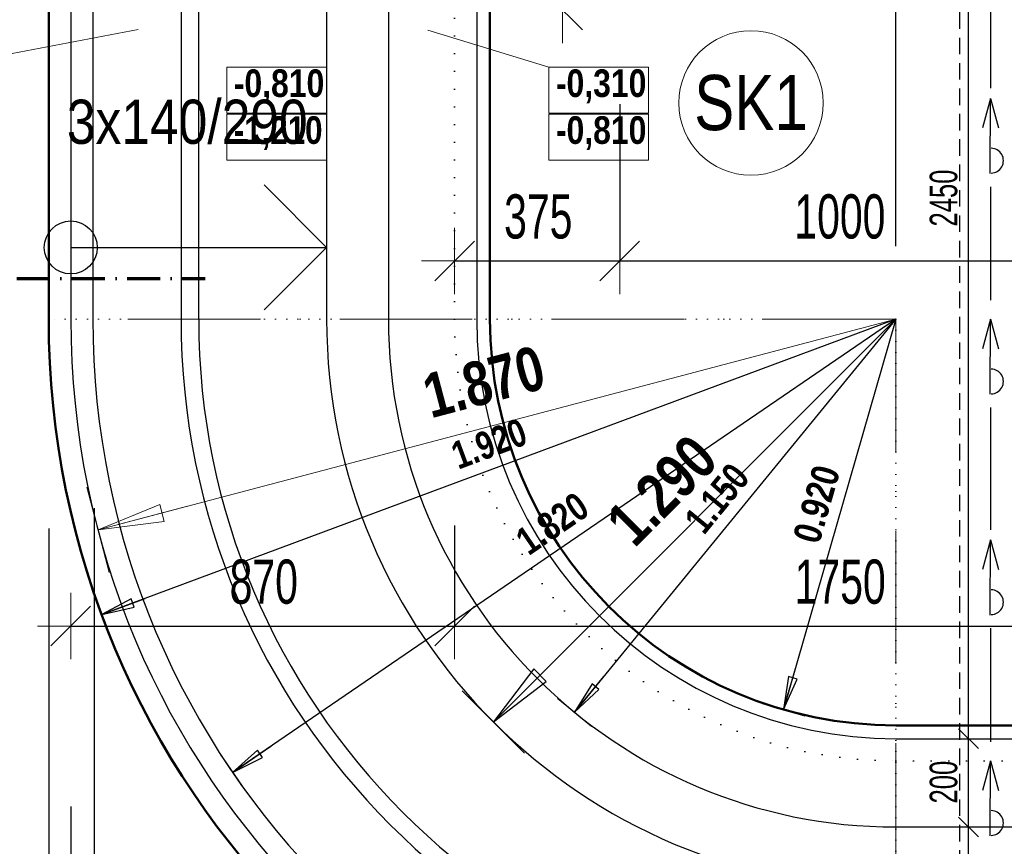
# Model space of a CAD drawing. Header units: millimetres. Extents: x -6145 to 8557, y -96590 to -75675.
# Tile 11 of 29: x 1037 to 3268, y -83623 to -81751. Entities that reach past the tile are written whole.
import ezdxf

# ---------------------------------------------------------------- set-up
doc = ezdxf.new("R2010")
doc.units = ezdxf.units.MM
doc.header["$PDMODE"] = 65
for name, pattern in [('Cerchovana_1', [125, 75, -25, 0, -25]), ('JIS_02_1.2', [57.5, 37.5, -20]), ('JIS_08_37', [25, 0, -25]), ('JIS_08_37_1', [480, 300, -90, 0, -90]), ('Teckovana 0.5x_2', [40, 0, -40])]:
    doc.linetypes.add(name, pattern=pattern)
doc.layers.add('XR$1$VSTUPNÍ SCHODIŠTĚ - ZÁKLADY_1', color=7, linetype='Continuous', lineweight=25)
doc.layers.add('XR$2$VSTUPNÍ SCHODY - PUDORYS_1', color=7, linetype='Continuous', lineweight=25)
doc.styles.add('ARIAL', font='ARIAL.TTF')
doc.styles.add('ARIALNARROW', font='ARIALN.TTF')
doc.dimstyles.new('DIMSTYLE_3', dxfattribs={"dimtxt": 62.5, "dimasz": 75, "dimexe": 0, "dimexo": 0, "dimgap": 31.25, "dimtad": 2, "dimdec": 0, "dimrnd": 5, "dimzin": 12, "dimdsep": 46, "dimtxsty": 'ARIALNARROW', "dimblk1": 'ALL_ML_STRICH', "dimblk2": 'ALL_ML_STRICH', "dimsah": 1, "dimcen": 0, "dimclrd": 6, "dimclre": 6, "dimclrt": 6, "dimadec": 0, "dimazin": 0, "dimtfac": 1, "dimtdec": 0, "dimtix": 1, "dimtmove": 2, "dimatfit": 3, "dimfxl": 0, "dimtzin": 0, "dimlwd": 0, "dimlwe": 13, "dimarcsym": 0})
doc.dimstyles.new('DIMSTYLE_7', dxfattribs={"dimtxt": 100, "dimasz": 150, "dimexe": 0, "dimexo": 0, "dimgap": 50, "dimtad": 2, "dimdec": 0, "dimrnd": 5, "dimzin": 12, "dimdsep": 46, "dimtxsty": 'ARIALNARROW', "dimblk1": 'ALL_ML_STRICH', "dimblk2": 'ALL_ML_STRICH', "dimsah": 1, "dimcen": 0, "dimclrd": 6, "dimclre": 6, "dimclrt": 6, "dimadec": 0, "dimazin": 0, "dimtfac": 1, "dimtdec": 0, "dimtix": 1, "dimtmove": 2, "dimatfit": 3, "dimfxl": 0, "dimtzin": 0, "dimlwd": 0, "dimlwe": 18, "dimarcsym": 0})
doc.dimstyles.new('DIMSTYLE_8', dxfattribs={"dimtxt": 100, "dimasz": 150, "dimexe": 0, "dimexo": 0, "dimgap": 50, "dimtad": 2, "dimdec": 0, "dimrnd": 5, "dimzin": 12, "dimdsep": 46, "dimtxsty": 'ARIALNARROW', "dimblk1": 'ALL_ML_STRICH', "dimblk2": 'ALL_ML_STRICH', "dimsah": 1, "dimcen": 0, "dimclrd": 6, "dimclre": 6, "dimclrt": 6, "dimadec": 0, "dimazin": 0, "dimtfac": 1, "dimtdec": 0, "dimtix": 1, "dimtmove": 2, "dimatfit": 3, "dimfxl": 0, "dimtzin": 0, "dimlwd": 0, "dimlwe": 18, "dimarcsym": 0})

# ---------------------------------------------------------------- blocks, each defined once
blk = doc.blocks.new('ALL_ML_STRICH')
at = {"color": 0, "linetype": 'ByBlock', "lineweight": -2}
for p, q in [((0, -0.5), (0, 0.5)), ((-0.3, -0.3), (0.3, 0.3)), ((-1, 0), (0.5, 0))]:
    blk.add_line(p, q, dxfattribs=at)
blk = doc.blocks.new('*D45')
at = {"layer": 'DEFPOINTS', "color": 6, "linetype": 'Continuous', "lineweight": 13}
for p in [(1102.2, -82429.4), (471.6, -84349.4), (3022.2, -84349.4)]:
    blk.add_point(p, dxfattribs=at)
at = {"layer": 'XR$1$VSTUPNÍ SCHODIŠTĚ - ZÁKLADY_1', "color": 6, "linetype": 'Continuous', "lineweight": -2}
for p, q in [((944, -82429.4), (471.6, -82429.4)), ((471.6, -84349.4), (471.6, -82429.4)), ((2472.7, -84349.4), (471.6, -84349.4))]:
    blk.add_line(p, q, dxfattribs=at)
at = {"layer": 'XR$1$VSTUPNÍ SCHODIŠTĚ - ZÁKLADY_1', "color": 6, "linetype": 'Continuous', "lineweight": 13, "xscale": 75, "yscale": 75, "zscale": 75}
for p, rotation in [((471.6, -82429.4), 90), ((471.6, -84349.4), 270)]:
    blk.add_blockref('ALL_ML_STRICH', p, dxfattribs=dict(at, rotation=rotation))
at = {"layer": 'XR$1$VSTUPNÍ SCHODIŠTĚ - ZÁKLADY_1', "color": 6, "linetype": 'Continuous', "lineweight": 13, "insert": (415.3, -83390), "char_height": 62.5, "width": 202.857, "attachment_point": 5, "rotation": 90, "style": 'ARIALNARROW'}
blk.add_mtext('\\W0.81;\\A1;{1920}', dxfattribs=at)
blk = doc.blocks.new('*D46')
at = {"layer": 'DEFPOINTS', "color": 6, "linetype": 'Continuous', "lineweight": 13}
for p in [(1102.2, -80929.4), (471.6, -82429.4), (1102.2, -82429.4)]:
    blk.add_point(p, dxfattribs=at)
at = {"layer": 'XR$1$VSTUPNÍ SCHODIŠTĚ - ZÁKLADY_1', "color": 6, "linetype": 'Continuous', "lineweight": -2}
for p, q in [((471.6, -80929.4), (471.6, -80929.4)), ((471.6, -82429.4), (471.6, -80929.4)), ((944, -82429.4), (471.6, -82429.4))]:
    blk.add_line(p, q, dxfattribs=at)
at = {"layer": 'XR$1$VSTUPNÍ SCHODIŠTĚ - ZÁKLADY_1', "color": 6, "linetype": 'Continuous', "lineweight": 13, "xscale": 75, "yscale": 75, "zscale": 75}
for p, rotation in [((471.6, -80929.4), 90), ((471.6, -82429.4), 270)]:
    blk.add_blockref('ALL_ML_STRICH', p, dxfattribs=dict(at, rotation=rotation))
at = {"layer": 'XR$1$VSTUPNÍ SCHODIŠTĚ - ZÁKLADY_1', "color": 6, "linetype": 'Continuous', "lineweight": 13, "insert": (415.3, -81680), "char_height": 62.5, "width": 202.857, "attachment_point": 5, "rotation": 90, "style": 'ARIALNARROW'}
blk.add_mtext('\\W0.81;\\A1;{1500}', dxfattribs=at)
blk = doc.blocks.new('*D47')
at = {"layer": 'DEFPOINTS', "color": 6, "linetype": 'Continuous', "lineweight": 13}
for p in [(1962.2, -80672.7), (1962.2, -80929.4), (3022.2, -82429.4)]:
    blk.add_point(p, dxfattribs=at)
at = {"layer": 'XR$1$VSTUPNÍ SCHODIŠTĚ - ZÁKLADY_1', "color": 6, "linetype": 'Continuous', "lineweight": -2}
for p, q in [((1962.2, -80672.7), (1962.2, -80672.7)), ((1962.2, -80672.7), (3022.2, -80672.7)), ((3022.2, -82264.4), (3022.2, -80672.7))]:
    blk.add_line(p, q, dxfattribs=at)
at = {"layer": 'XR$1$VSTUPNÍ SCHODIŠTĚ - ZÁKLADY_1', "color": 6, "linetype": 'Continuous', "lineweight": 13, "xscale": 75, "yscale": 75, "zscale": 75, "rotation": 180}
blk.add_blockref('ALL_ML_STRICH', (1962.2, -80672.7), dxfattribs=at)
at = {"layer": 'XR$1$VSTUPNÍ SCHODIŠTĚ - ZÁKLADY_1', "color": 6, "linetype": 'Continuous', "lineweight": 13, "xscale": 75, "yscale": 75, "zscale": 75}
blk.add_blockref('ALL_ML_STRICH', (3022.2, -80672.7), dxfattribs=at)
at = {"layer": 'XR$1$VSTUPNÍ SCHODIŠTĚ - ZÁKLADY_1', "color": 6, "linetype": 'Continuous', "lineweight": 13, "insert": (2491.5, -80616.5), "char_height": 62.5, "width": 202.857, "attachment_point": 5, "style": 'ARIALNARROW'}
blk.add_mtext('\\W0.81;\\A1;{1060}', dxfattribs=at)
blk = doc.blocks.new('*D52')
at = {"layer": 'DEFPOINTS', "color": 6, "linetype": 'Continuous', "lineweight": 13}
for p in [(3772.2, -83579.4), (3186.8, -84049.4), (3772.2, -84049.4)]:
    blk.add_point(p, dxfattribs=at)
at = {"layer": 'XR$1$VSTUPNÍ SCHODIŠTĚ - ZÁKLADY_1', "color": 6, "linetype": 'Continuous', "lineweight": -2}
for p, q in [((3186.8, -83579.4), (3186.8, -83579.4)), ((3186.8, -84049.4), (3186.8, -83579.4)), ((3186.8, -84049.4), (3186.8, -84049.4))]:
    blk.add_line(p, q, dxfattribs=at)
at = {"layer": 'XR$1$VSTUPNÍ SCHODIŠTĚ - ZÁKLADY_1', "color": 6, "linetype": 'Continuous', "lineweight": 13, "xscale": 75, "yscale": 75, "zscale": 75}
for p, rotation in [((3186.8, -83579.4), 90), ((3186.8, -84049.4), 270)]:
    blk.add_blockref('ALL_ML_STRICH', p, dxfattribs=dict(at, rotation=rotation))
at = {"layer": 'XR$1$VSTUPNÍ SCHODIŠTĚ - ZÁKLADY_1', "color": 6, "linetype": 'Continuous', "lineweight": 13, "insert": (3130.6, -83812.8), "char_height": 62.5, "width": 152.143, "attachment_point": 5, "rotation": 90, "style": 'ARIALNARROW'}
blk.add_mtext('\\W0.81;\\A1;{470}', dxfattribs=at)
blk = doc.blocks.new('*D53')
at = {"layer": 'DEFPOINTS', "color": 6, "linetype": 'Continuous', "lineweight": 13}
for p in [(3772.2, -83379.4), (3186.8, -83579.4), (3772.2, -83579.4)]:
    blk.add_point(p, dxfattribs=at)
at = {"layer": 'XR$1$VSTUPNÍ SCHODIŠTĚ - ZÁKLADY_1', "color": 6, "linetype": 'Continuous', "lineweight": -2}
for p, q in [((3186.8, -83379.4), (3186.8, -83379.4)), ((3186.8, -83579.4), (3186.8, -83379.4)), ((3186.8, -83579.4), (3186.8, -83579.4))]:
    blk.add_line(p, q, dxfattribs=at)
at = {"layer": 'XR$1$VSTUPNÍ SCHODIŠTĚ - ZÁKLADY_1', "color": 6, "linetype": 'Continuous', "lineweight": 13, "xscale": 75, "yscale": 75, "zscale": 75}
for p, rotation in [((3186.8, -83379.4), 90), ((3186.8, -83579.4), 270)]:
    blk.add_blockref('ALL_ML_STRICH', p, dxfattribs=dict(at, rotation=rotation))
at = {"layer": 'XR$1$VSTUPNÍ SCHODIŠTĚ - ZÁKLADY_1', "color": 6, "linetype": 'Continuous', "lineweight": 13, "insert": (3130.6, -83477.8), "char_height": 62.5, "width": 152.143, "attachment_point": 5, "rotation": 90, "style": 'ARIALNARROW'}
blk.add_mtext('\\W0.81;\\A1;{200}', dxfattribs=at)
blk = doc.blocks.new('*D54')
at = {"layer": 'DEFPOINTS', "color": 6, "linetype": 'Continuous', "lineweight": 13}
for p in [(3752.2, -80929.4), (3186.8, -83379.4), (3772.2, -83379.4)]:
    blk.add_point(p, dxfattribs=at)
at = {"layer": 'XR$1$VSTUPNÍ SCHODIŠTĚ - ZÁKLADY_1', "color": 6, "linetype": 'Continuous', "lineweight": -2}
for p, q in [((3186.8, -80929.4), (3186.8, -80929.4)), ((3186.8, -83379.4), (3186.8, -80929.4)), ((3186.8, -83379.4), (3186.8, -83379.4))]:
    blk.add_line(p, q, dxfattribs=at)
at = {"layer": 'XR$1$VSTUPNÍ SCHODIŠTĚ - ZÁKLADY_1', "color": 6, "linetype": 'Continuous', "lineweight": 13, "xscale": 75, "yscale": 75, "zscale": 75}
for p, rotation in [((3186.8, -80929.4), 90), ((3186.8, -83379.4), 270)]:
    blk.add_blockref('ALL_ML_STRICH', p, dxfattribs=dict(at, rotation=rotation))
at = {"layer": 'XR$1$VSTUPNÍ SCHODIŠTĚ - ZÁKLADY_1', "color": 6, "linetype": 'Continuous', "lineweight": 13, "insert": (3130.6, -82155), "char_height": 62.5, "width": 202.857, "attachment_point": 5, "rotation": 90, "style": 'ARIALNARROW'}
blk.add_mtext('\\W0.81;\\A1;{2450}', dxfattribs=at)
blk = doc.blocks.new('*D64')
at = {"layer": 'DEFPOINTS', "color": 6, "linetype": 'Continuous', "lineweight": 13}
for p in [(1205.1, -82532.3), (3022.2, -84249.4), (1205.1, -84646.7)]:
    blk.add_point(p, dxfattribs=at)
at = {"layer": 'XR$1$VSTUPNÍ SCHODIŠTĚ - ZÁKLADY_1', "color": 6, "linetype": 'Continuous', "lineweight": -2}
for p, q in [((1205.1, -82857.7), (1205.1, -84646.7)), ((3022.2, -84419.7), (3022.2, -84646.7)), ((1205.1, -84646.7), (3022.2, -84646.7))]:
    blk.add_line(p, q, dxfattribs=at)
at = {"layer": 'XR$1$VSTUPNÍ SCHODIŠTĚ - ZÁKLADY_1', "color": 6, "linetype": 'Continuous', "lineweight": 13, "xscale": 75, "yscale": 75, "zscale": 75, "rotation": 180}
blk.add_blockref('ALL_ML_STRICH', (1205.1, -84646.7), dxfattribs=at)
at = {"layer": 'XR$1$VSTUPNÍ SCHODIŠTĚ - ZÁKLADY_1', "color": 6, "linetype": 'Continuous', "lineweight": 13, "xscale": 75, "yscale": 75, "zscale": 75}
blk.add_blockref('ALL_ML_STRICH', (3022.2, -84646.7), dxfattribs=at)
at = {"layer": 'XR$1$VSTUPNÍ SCHODIŠTĚ - ZÁKLADY_1', "color": 6, "linetype": 'Continuous', "lineweight": 13, "insert": (2112.9, -84590.4), "char_height": 62.5, "width": 202.857, "attachment_point": 5, "style": 'ARIALNARROW'}
blk.add_mtext('\\W0.81;\\A1;{1815}', dxfattribs=at)
blk = doc.blocks.new('*D68')
at = {"layer": 'DEFPOINTS', "color": 6, "linetype": 'Continuous', "lineweight": 13}
for p in [(1102.2, -82429.4), (2102.2, -82429.4), (1102.2, -84871.7)]:
    blk.add_point(p, dxfattribs=at)
at = {"layer": 'XR$1$VSTUPNÍ SCHODIŠTĚ - ZÁKLADY_1', "color": 6, "linetype": 'Continuous', "lineweight": -2}
for p, q in [((1102.2, -82903.2), (1102.2, -84871.7)), ((2102.2, -84735.8), (2102.2, -84871.7)), ((1102.2, -84871.7), (2102.2, -84871.7))]:
    blk.add_line(p, q, dxfattribs=at)
at = {"layer": 'XR$1$VSTUPNÍ SCHODIŠTĚ - ZÁKLADY_1', "color": 6, "linetype": 'Continuous', "lineweight": 13, "xscale": 75, "yscale": 75, "zscale": 75, "rotation": 180}
blk.add_blockref('ALL_ML_STRICH', (1102.2, -84871.7), dxfattribs=at)
at = {"layer": 'XR$1$VSTUPNÍ SCHODIŠTĚ - ZÁKLADY_1', "color": 6, "linetype": 'Continuous', "lineweight": 13, "xscale": 75, "yscale": 75, "zscale": 75}
blk.add_blockref('ALL_ML_STRICH', (2102.2, -84871.7), dxfattribs=at)
at = {"layer": 'XR$1$VSTUPNÍ SCHODIŠTĚ - ZÁKLADY_1', "color": 6, "linetype": 'Continuous', "lineweight": 13, "insert": (1601.5, -84815.4), "char_height": 62.5, "width": 202.857, "attachment_point": 5, "style": 'ARIALNARROW'}
blk.add_mtext('\\W0.81;\\A1;{1000}', dxfattribs=at)
blk = doc.blocks.new('*D69')
at = {"layer": 'DEFPOINTS', "color": 6, "linetype": 'Continuous', "lineweight": 13}
for p in [(2102.2, -82429.4), (4032.2, -84349.4), (2102.2, -84871.7)]:
    blk.add_point(p, dxfattribs=at)
at = {"layer": 'XR$1$VSTUPNÍ SCHODIŠTĚ - ZÁKLADY_1', "color": 6, "linetype": 'Continuous', "lineweight": -2}
for p, q in [((4032.2, -84716.7), (4032.2, -84871.7)), ((2102.2, -84735.8), (2102.2, -84871.7)), ((2102.2, -84871.7), (4032.2, -84871.7))]:
    blk.add_line(p, q, dxfattribs=at)
at = {"layer": 'XR$1$VSTUPNÍ SCHODIŠTĚ - ZÁKLADY_1', "color": 6, "linetype": 'Continuous', "lineweight": 13, "xscale": 75, "yscale": 75, "zscale": 75, "rotation": 180}
blk.add_blockref('ALL_ML_STRICH', (2102.2, -84871.7), dxfattribs=at)
at = {"layer": 'XR$1$VSTUPNÍ SCHODIŠTĚ - ZÁKLADY_1', "color": 6, "linetype": 'Continuous', "lineweight": 13, "xscale": 75, "yscale": 75, "zscale": 75}
blk.add_blockref('ALL_ML_STRICH', (4032.2, -84871.7), dxfattribs=at)
at = {"layer": 'XR$1$VSTUPNÍ SCHODIŠTĚ - ZÁKLADY_1', "color": 6, "linetype": 'Continuous', "lineweight": 13, "insert": (3066.5, -84815.4), "char_height": 62.5, "width": 202.857, "attachment_point": 5, "style": 'ARIALNARROW'}
blk.add_mtext('\\W0.81;\\A1;{1930}', dxfattribs=at)
blk = doc.blocks.new('*D72')
at = {"layer": 'DEFPOINTS', "color": 6, "linetype": 'Continuous', "lineweight": 13}
for p in [(1102.2, -82429.4), (6882.2, -83749.4), (1102.2, -85096.7)]:
    blk.add_point(p, dxfattribs=at)
at = {"layer": 'XR$1$VSTUPNÍ SCHODIŠTĚ - ZÁKLADY_1', "color": 6, "linetype": 'Continuous', "lineweight": -2}
for p, q in [((1102.2, -84954.8), (1102.2, -85096.7)), ((6882.2, -84954.8), (6882.2, -85096.7)), ((1102.2, -85096.7), (6882.2, -85096.7))]:
    blk.add_line(p, q, dxfattribs=at)
at = {"layer": 'XR$1$VSTUPNÍ SCHODIŠTĚ - ZÁKLADY_1', "color": 6, "linetype": 'Continuous', "lineweight": 13, "xscale": 75, "yscale": 75, "zscale": 75, "rotation": 180}
blk.add_blockref('ALL_ML_STRICH', (1102.2, -85096.7), dxfattribs=at)
at = {"layer": 'XR$1$VSTUPNÍ SCHODIŠTĚ - ZÁKLADY_1', "color": 6, "linetype": 'Continuous', "lineweight": 13, "xscale": 75, "yscale": 75, "zscale": 75}
blk.add_blockref('ALL_ML_STRICH', (6882.2, -85096.7), dxfattribs=at)
at = {"layer": 'XR$1$VSTUPNÍ SCHODIŠTĚ - ZÁKLADY_1', "color": 6, "linetype": 'Continuous', "lineweight": 13, "insert": (3991.5, -85040.4), "char_height": 62.5, "width": 202.857, "attachment_point": 5, "style": 'ARIALNARROW'}
blk.add_mtext('\\W0.81;\\A1;{5780}', dxfattribs=at)
blk = doc.blocks.new('COMPLEX_RADIUSDIM_0')
at = {"layer": 'XR$1$VSTUPNÍ SCHODIŠTĚ - ZÁKLADY_1', "color": 6, "linetype": 'Continuous', "lineweight": 25}
for p, q in [((3022.2, -82429.4), (1222.5, -83098.4)), ((1205.1, -83051.6), (1239.9, -83145.2)), ((1222.5, -83098.4), (1320.8, -83061.8)), ((1289.2, -83063), (1222.5, -83098.4)), ((1296.2, -83081.6), (1289.2, -83063)), ((1222.5, -83098.4), (1296.2, -83081.6))]:
    blk.add_line(p, q, dxfattribs=at)
at = {"layer": 'XR$1$VSTUPNÍ SCHODIŠTĚ - ZÁKLADY_1', "color": 6, "linetype": 'Continuous', "lineweight": 25, "insert": (2030.8, -82771.2), "char_height": 62.5, "width": 206.682, "attachment_point": 7, "rotation": 20.3915, "style": 'ARIALNARROW'}
blk.add_mtext('\\W0.96;\\fArial Narrow|i0|b1|c0|p0;1.920', dxfattribs=at)
blk = doc.blocks.new('COMPLEX_RADIUSDIM_1')
at = {"layer": 'XR$1$VSTUPNÍ SCHODIŠTĚ - ZÁKLADY_1', "color": 6, "linetype": 'Continuous', "lineweight": 25}
for p, q in [((3022.2, -82429.4), (1519.1, -83455.7)), ((1519.1, -83455.7), (1605.8, -83396.6)), ((1575.4, -83405.3), (1519.1, -83455.7)), ((1586.6, -83421.7), (1575.4, -83405.3)), ((1491, -83414.5), (1547.3, -83497)), ((1519.1, -83455.7), (1586.6, -83421.7))]:
    blk.add_line(p, q, dxfattribs=at)
at = {"layer": 'XR$1$VSTUPNÍ SCHODIŠTĚ - ZÁKLADY_1', "color": 6, "linetype": 'Continuous', "lineweight": 25, "insert": (2190.5, -82967), "char_height": 62.5, "width": 206.682, "attachment_point": 7, "rotation": 34.3274, "style": 'ARIALNARROW'}
blk.add_mtext('\\W0.96;\\fArial Narrow|i0|b1|c0|p0;1.820', dxfattribs=at)
blk = doc.blocks.new('COMPLEX_RADIUSDIM_2')
at = {"layer": 'XR$1$VSTUPNÍ SCHODIŠTĚ - ZÁKLADY_1', "color": 6, "linetype": 'Continuous', "lineweight": 25}
for p, q in [((3022.2, -82429.4), (2294, -83319.5)), ((2294, -83319.5), (2360.4, -83238.3)), ((2333.8, -83255.2), (2294, -83319.5)), ((2349.2, -83267.8), (2333.8, -83255.2)), ((2294, -83319.5), (2349.2, -83267.8)), ((2255.4, -83287.9), (2332.7, -83351.1))]:
    blk.add_line(p, q, dxfattribs=at)
at = {"layer": 'XR$1$VSTUPNÍ SCHODIŠTĚ - ZÁKLADY_1', "color": 6, "linetype": 'Continuous', "lineweight": 25, "insert": (2588.1, -82920.5), "char_height": 62.5, "width": 206.062, "attachment_point": 7, "rotation": 50.7148, "style": 'ARIALNARROW'}
blk.add_mtext('\\W0.94;\\fArial Narrow|i0|b1|c0|p0;1.150', dxfattribs=at)
blk = doc.blocks.new('COMPLEX_RADIUSDIM_3')
at = {"layer": 'XR$1$VSTUPNÍ SCHODIŠTĚ - ZÁKLADY_1', "color": 6, "linetype": 'Continuous', "lineweight": 25}
for p, q in [((3022.2, -82429.4), (2767.9, -83313.5)), ((2767.9, -83313.5), (2796.9, -83212.7)), ((2779.1, -83238.8), (2767.9, -83313.5)), ((2767.9, -83313.5), (2798.2, -83244.3)), ((2798.2, -83244.3), (2779.1, -83238.8)), ((2719.9, -83299.8), (2816, -83327.4))]:
    blk.add_line(p, q, dxfattribs=at)
at = {"layer": 'XR$1$VSTUPNÍ SCHODIŠTĚ - ZÁKLADY_1', "color": 6, "linetype": 'Continuous', "lineweight": 25, "insert": (2848.9, -82941.4), "char_height": 62.5, "width": 207.329, "attachment_point": 7, "rotation": 73.9573, "style": 'ARIALNARROW'}
blk.add_mtext('\\W0.98;\\fArial Narrow|i0|b1|c0|p0;0.920', dxfattribs=at)
blk = doc.blocks.new('VZOROVÁ ČÁRA_1')
at = {"layer": 'XR$1$VSTUPNÍ SCHODIŠTĚ - ZÁKLADY_1', "color": 7, "linetype": 'Continuous', "lineweight": 25}
for p, q in [((3236.8, -81629.4), (3236.8, -81906.4)), ((3236.8, -81829.4), (3236.8, -81829.4)), ((3236.8, -81929.4), (3218.8, -81996.4)), ((3235.9, -82099.4), (3236.8, -81929.4)), ((3236.8, -81929.4), (3236.8, -81929.4)), ((3236.8, -81929.4), (3254.8, -81996.4)), ((3234, -81947.4), (3234, -81947.4)), ((3236.8, -82129.4), (3236.8, -82386.4)), ((3236.8, -82229.4), (3236.8, -82229.4)), ((3236.8, -82429.4), (3218.8, -82496.4)), ((3235.9, -82599.4), (3236.8, -82429.4)), ((3236.8, -82429.4), (3254.8, -82496.4)), ((3236.8, -82629.4), (3236.8, -82906.4)), ((3236.8, -82829.4), (3236.8, -82829.4)), ((3236.8, -82929.4), (3218.8, -82996.4)), ((3235.9, -83099.4), (3236.8, -82929.4)), ((3236.8, -82929.4), (3236.8, -82929.4)), ((3236.8, -82929.4), (3254.8, -82996.4)), ((3234, -82947.4), (3234, -82947.4)), ((3236.8, -83129.4), (3236.8, -83386.4)), ((3236.8, -83229.4), (3236.8, -83229.4)), ((3236.8, -83429.4), (3218.8, -83496.4)), ((3235.9, -83599.4), (3236.8, -83429.4)), ((3236.8, -83429.4), (3254.8, -83496.4))]:
    blk.add_line(p, q, dxfattribs=at)
for centre in [(3238.4, -82070.4), (3238.4, -82570.4), (3238.4, -83070.4), (3238.4, -83570.4)]:
    blk.add_ellipse(centre, major_axis=(0, -28), ratio=0.985714, start_param=6.283185, end_param=9.424778, dxfattribs=at)
blk = doc.blocks.new('*D106')
at = {"layer": 'DEFPOINTS', "color": 6, "linetype": 'Continuous', "lineweight": 18}
for p in [(2396.4, -81229.3), (2266.9, -81729.3), (2396.4, -81729.3)]:
    blk.add_point(p, dxfattribs=at)
at = {"layer": 'XR$2$VSTUPNÍ SCHODY - PUDORYS_1', "color": 6, "linetype": 'Continuous', "lineweight": -2}
for p, q in [((2241.9, -81229.3), (2266.9, -81229.3)), ((2266.9, -81729.3), (2266.9, -81229.3)), ((2241.9, -81729.3), (2266.9, -81729.3))]:
    blk.add_line(p, q, dxfattribs=at)
at = {"layer": 'XR$2$VSTUPNÍ SCHODY - PUDORYS_1', "color": 6, "linetype": 'Continuous', "lineweight": 18, "xscale": 150, "yscale": 150, "zscale": 150}
for p, rotation in [((2266.9, -81229.3), 90), ((2266.9, -81729.3), 270)]:
    blk.add_blockref('ALL_ML_STRICH', p, dxfattribs=dict(at, rotation=rotation))
at = {"layer": 'XR$2$VSTUPNÍ SCHODY - PUDORYS_1', "color": 6, "linetype": 'Continuous', "lineweight": 18, "insert": (2166.9, -81476.8), "char_height": 100, "width": 243.429, "attachment_point": 5, "rotation": 90, "style": 'ARIALNARROW'}
blk.add_mtext('\\W0.81;\\A1;{500}', dxfattribs=at)
blk = doc.blocks.new('*D132')
at = {"layer": 'DEFPOINTS', "color": 6, "linetype": 'Continuous', "lineweight": 18}
for p in [(1152.2, -82429.4), (369.7, -84299.4), (3065.1, -84299.4)]:
    blk.add_point(p, dxfattribs=at)
at = {"layer": 'XR$2$VSTUPNÍ SCHODY - PUDORYS_1', "color": 6, "linetype": 'Continuous', "lineweight": -2}
for p, q in [((698.4, -82429.4), (369.7, -82429.4)), ((369.7, -84299.4), (369.7, -82429.4)), ((698.4, -84299.4), (369.7, -84299.4))]:
    blk.add_line(p, q, dxfattribs=at)
at = {"layer": 'XR$2$VSTUPNÍ SCHODY - PUDORYS_1', "color": 6, "linetype": 'Continuous', "lineweight": 18, "xscale": 150, "yscale": 150, "zscale": 150}
for p, rotation in [((369.7, -82429.4), 90), ((369.7, -84299.4), 270)]:
    blk.add_blockref('ALL_ML_STRICH', p, dxfattribs=dict(at, rotation=rotation))
at = {"layer": 'XR$2$VSTUPNÍ SCHODY - PUDORYS_1', "color": 6, "linetype": 'Continuous', "lineweight": 18, "insert": (269.7, -83365.4), "char_height": 100, "width": 324.571, "attachment_point": 5, "rotation": 90, "style": 'ARIALNARROW'}
blk.add_mtext('\\W0.81;\\A1;{1870}', dxfattribs=at)
blk = doc.blocks.new('*D133')
at = {"layer": 'DEFPOINTS', "color": 6, "linetype": 'Continuous', "lineweight": 18}
for p in [(1152.2, -81109.4), (369.7, -82429.4), (1152.2, -82429.4)]:
    blk.add_point(p, dxfattribs=at)
at = {"layer": 'XR$2$VSTUPNÍ SCHODY - PUDORYS_1', "color": 6, "linetype": 'Continuous', "lineweight": -2}
for p, q in [((369.7, -81109.4), (369.7, -81109.4)), ((369.7, -82429.4), (369.7, -81109.4)), ((698.4, -82429.4), (369.7, -82429.4))]:
    blk.add_line(p, q, dxfattribs=at)
at = {"layer": 'XR$2$VSTUPNÍ SCHODY - PUDORYS_1', "color": 6, "linetype": 'Continuous', "lineweight": 18, "xscale": 150, "yscale": 150, "zscale": 150}
for p, rotation in [((369.7, -81109.4), 90), ((369.7, -82429.4), 270)]:
    blk.add_blockref('ALL_ML_STRICH', p, dxfattribs=dict(at, rotation=rotation))
at = {"layer": 'XR$2$VSTUPNÍ SCHODY - PUDORYS_1', "color": 6, "linetype": 'Continuous', "lineweight": 18, "insert": (269.7, -81770.4), "char_height": 100, "width": 324.571, "attachment_point": 5, "rotation": 90, "style": 'ARIALNARROW'}
blk.add_mtext('\\W0.81;\\A1;{1320}', dxfattribs=at)
blk = doc.blocks.new('*D134')
at = {"layer": 'DEFPOINTS', "color": 6, "linetype": 'Continuous', "lineweight": 18}
for p in [(1152.2, -82429.4), (3022.2, -84299.4), (1152.2, -85140.6)]:
    blk.add_point(p, dxfattribs=at)
at = {"layer": 'XR$2$VSTUPNÍ SCHODY - PUDORYS_1', "color": 6, "linetype": 'Continuous', "lineweight": -2}
for p, q in [((1152.2, -83532.7), (1152.2, -85140.6)), ((3022.2, -84996.3), (3022.2, -85140.6)), ((1152.2, -85140.6), (3022.2, -85140.6))]:
    blk.add_line(p, q, dxfattribs=at)
at = {"layer": 'XR$2$VSTUPNÍ SCHODY - PUDORYS_1', "color": 6, "linetype": 'Continuous', "lineweight": 18, "xscale": 150, "yscale": 150, "zscale": 150, "rotation": 180}
blk.add_blockref('ALL_ML_STRICH', (1152.2, -85140.6), dxfattribs=at)
at = {"layer": 'XR$2$VSTUPNÍ SCHODY - PUDORYS_1', "color": 6, "linetype": 'Continuous', "lineweight": 18, "xscale": 150, "yscale": 150, "zscale": 150}
blk.add_blockref('ALL_ML_STRICH', (3022.2, -85140.6), dxfattribs=at)
at = {"layer": 'XR$2$VSTUPNÍ SCHODY - PUDORYS_1', "color": 6, "linetype": 'Continuous', "lineweight": 18, "insert": (2086.1, -85040.6), "char_height": 100, "width": 324.571, "attachment_point": 5, "style": 'ARIALNARROW'}
blk.add_mtext('\\W0.81;\\A1;{1870}', dxfattribs=at)
blk = doc.blocks.new('*D138')
at = {"layer": 'DEFPOINTS', "color": 6, "linetype": 'Continuous', "lineweight": 18}
for p in [(2022.2, -82188.2), (1152.2, -82429.4), (1152.2, -83124.5)]:
    blk.add_point(p, dxfattribs=at)
at = {"layer": 'XR$2$VSTUPNÍ SCHODY - PUDORYS_1', "color": 6, "linetype": 'Continuous', "lineweight": -2}
for p, q in [((2022.2, -82897), (2022.2, -83124.5)), ((1152.2, -83124.5), (1152.2, -83124.5)), ((1152.2, -83124.5), (2022.2, -83124.5))]:
    blk.add_line(p, q, dxfattribs=at)
at = {"layer": 'XR$2$VSTUPNÍ SCHODY - PUDORYS_1', "color": 6, "linetype": 'Continuous', "lineweight": 18, "xscale": 150, "yscale": 150, "zscale": 150, "rotation": 180}
blk.add_blockref('ALL_ML_STRICH', (1152.2, -83124.5), dxfattribs=at)
at = {"layer": 'XR$2$VSTUPNÍ SCHODY - PUDORYS_1', "color": 6, "linetype": 'Continuous', "lineweight": 18, "xscale": 150, "yscale": 150, "zscale": 150}
blk.add_blockref('ALL_ML_STRICH', (2022.2, -83124.5), dxfattribs=at)
at = {"layer": 'XR$2$VSTUPNÍ SCHODY - PUDORYS_1', "color": 6, "linetype": 'Continuous', "lineweight": 18, "insert": (1589.7, -83024.5), "char_height": 100, "width": 243.429, "attachment_point": 5, "style": 'ARIALNARROW'}
blk.add_mtext('\\W0.81;\\A1;{870}', dxfattribs=at)
blk = doc.blocks.new('*D139')
at = {"layer": 'DEFPOINTS', "color": 6, "linetype": 'Continuous', "lineweight": 18}
for p in [(2022.2, -82188.2), (2022.2, -83124.5), (3772.2, -83429.4)]:
    blk.add_point(p, dxfattribs=at)
at = {"layer": 'XR$2$VSTUPNÍ SCHODY - PUDORYS_1', "color": 6, "linetype": 'Continuous', "lineweight": -2}
for p, q in [((2022.2, -82897), (2022.2, -83124.5)), ((2022.2, -83124.5), (3772.2, -83124.5)), ((3772.2, -83124.5), (3772.2, -83124.5))]:
    blk.add_line(p, q, dxfattribs=at)
at = {"layer": 'XR$2$VSTUPNÍ SCHODY - PUDORYS_1', "color": 6, "linetype": 'Continuous', "lineweight": 18, "xscale": 150, "yscale": 150, "zscale": 150, "rotation": 180}
blk.add_blockref('ALL_ML_STRICH', (2022.2, -83124.5), dxfattribs=at)
at = {"layer": 'XR$2$VSTUPNÍ SCHODY - PUDORYS_1', "color": 6, "linetype": 'Continuous', "lineweight": 18, "xscale": 150, "yscale": 150, "zscale": 150}
blk.add_blockref('ALL_ML_STRICH', (3772.2, -83124.5), dxfattribs=at)
at = {"layer": 'XR$2$VSTUPNÍ SCHODY - PUDORYS_1', "color": 6, "linetype": 'Continuous', "lineweight": 18, "insert": (2896.1, -83024.5), "char_height": 100, "width": 324.571, "attachment_point": 5, "style": 'ARIALNARROW'}
blk.add_mtext('\\W0.81;\\A1;{1750}', dxfattribs=at)
blk = doc.blocks.new('*D142')
at = {"layer": 'DEFPOINTS', "color": 6, "linetype": 'Continuous', "lineweight": 18}
for p in [(2396.4, -81729.3), (2022.2, -82188.2), (2022.2, -82297.4)]:
    blk.add_point(p, dxfattribs=at)
at = {"layer": 'XR$2$VSTUPNÍ SCHODY - PUDORYS_1', "color": 6, "linetype": 'Continuous', "lineweight": -2}
for p, q in [((2396.4, -81942.8), (2396.4, -82297.4)), ((2022.2, -82297.4), (2022.2, -82297.4)), ((2022.2, -82297.4), (2396.4, -82297.4))]:
    blk.add_line(p, q, dxfattribs=at)
at = {"layer": 'XR$2$VSTUPNÍ SCHODY - PUDORYS_1', "color": 6, "linetype": 'Continuous', "lineweight": 18, "xscale": 150, "yscale": 150, "zscale": 150, "rotation": 180}
blk.add_blockref('ALL_ML_STRICH', (2022.2, -82297.4), dxfattribs=at)
at = {"layer": 'XR$2$VSTUPNÍ SCHODY - PUDORYS_1', "color": 6, "linetype": 'Continuous', "lineweight": 18, "xscale": 150, "yscale": 150, "zscale": 150}
blk.add_blockref('ALL_ML_STRICH', (2396.4, -82297.4), dxfattribs=at)
at = {"layer": 'XR$2$VSTUPNÍ SCHODY - PUDORYS_1', "color": 6, "linetype": 'Continuous', "lineweight": 18, "insert": (2211.8, -82197.4), "char_height": 100, "width": 243.429, "attachment_point": 5, "style": 'ARIALNARROW'}
blk.add_mtext('\\W0.81;\\A1;{375}', dxfattribs=at)
blk = doc.blocks.new('*D143')
at = {"layer": 'DEFPOINTS', "color": 6, "linetype": 'Continuous', "lineweight": 18}
for p in [(2396.4, -81729.3), (3396.4, -81729.3), (2396.4, -82297.4)]:
    blk.add_point(p, dxfattribs=at)
at = {"layer": 'XR$2$VSTUPNÍ SCHODY - PUDORYS_1', "color": 6, "linetype": 'Continuous', "lineweight": -2}
for p, q in [((2396.4, -81942.8), (2396.4, -82297.4)), ((3396.4, -82152.8), (3396.4, -82297.4)), ((2396.4, -82297.4), (3396.4, -82297.4))]:
    blk.add_line(p, q, dxfattribs=at)
at = {"layer": 'XR$2$VSTUPNÍ SCHODY - PUDORYS_1', "color": 6, "linetype": 'Continuous', "lineweight": 18, "xscale": 150, "yscale": 150, "zscale": 150, "rotation": 180}
blk.add_blockref('ALL_ML_STRICH', (2396.4, -82297.4), dxfattribs=at)
at = {"layer": 'XR$2$VSTUPNÍ SCHODY - PUDORYS_1', "color": 6, "linetype": 'Continuous', "lineweight": 18, "xscale": 150, "yscale": 150, "zscale": 150}
blk.add_blockref('ALL_ML_STRICH', (3396.4, -82297.4), dxfattribs=at)
at = {"layer": 'XR$2$VSTUPNÍ SCHODY - PUDORYS_1', "color": 6, "linetype": 'Continuous', "lineweight": 18, "insert": (2895.4, -82197.4), "char_height": 100, "width": 324.571, "attachment_point": 5, "style": 'ARIALNARROW'}
blk.add_mtext('\\W0.81;\\A1;{1000}', dxfattribs=at)

msp = doc.modelspace()

# ---------------------------------------------------------------- linework, layer by layer
at = {"layer": 'XR$1$VSTUPNÍ SCHODIŠTĚ - ZÁKLADY_1', "color": 14, "linetype": 'Continuous', "lineweight": 50}
for p, q in [((1102.2, -80929.4), (1102.2, -82429.4)), ((2102.2, -80929.4), (2102.2, -82429.4)), ((3022.2, -83349.4), (3632.2, -83349.4))]:
    msp.add_line(p, q, dxfattribs=at)
at = {"layer": 'XR$1$VSTUPNÍ SCHODIŠTĚ - ZÁKLADY_1', "color": 7, "linetype": 'Continuous', "lineweight": 25}
for p, q in [((1202.2, -80929.4), (1202.2, -82448.5)), ((1402.2, -80929.4), (1402.2, -82433.2)), ((1872.2, -80929.4), (1872.2, -82429.4)), ((2072.2, -80929.4), (2072.2, -82429.4)), ((3022.2, -83379.4), (3772.2, -83379.4)), ((3022.2, -83579.4), (3772.2, -83579.4))]:
    msp.add_line(p, q, dxfattribs=at)
at = {"layer": 'XR$1$VSTUPNÍ SCHODIŠTĚ - ZÁKLADY_1', "color": 7, "linetype": 'JIS_02_1.2', "lineweight": 25}
msp.add_line((3166.8, -80929.4), (3166.8, -84539.4), dxfattribs=at)
at = {"layer": 'XR$1$VSTUPNÍ SCHODIŠTĚ - ZÁKLADY_1', "color": 6, "linetype": 'Continuous', "lineweight": 13}
for p, q in [((858.1, -81858.9), (1305.1, -81773)), ((1961.3, -81775.1), (2235.7, -81858.9))]:
    msp.add_line(p, q, dxfattribs=at)
at = {"layer": 'XR$1$VSTUPNÍ SCHODIŠTĚ - ZÁKLADY_1', "color": 7, "linetype": 'Cerchovana_1', "lineweight": 70}
msp.add_line((529.3, -82337.1), (1457.1, -82337.1), dxfattribs=at)
at = {"layer": 'XR$1$VSTUPNÍ SCHODIŠTĚ - ZÁKLADY_1', "color": 6, "linetype": 'JIS_08_37', "lineweight": 13}
for q in [(1102.2, -82429.4), (3022.2, -84349.4)]:
    msp.add_line((3022.2, -82429.4), q, dxfattribs=at)
at = {"layer": 'XR$1$VSTUPNÍ SCHODIŠTĚ - ZÁKLADY_1', "color": 6, "linetype": 'Continuous', "lineweight": 13}
for points in [[(1505.8, -81963.1), (1731.7, -81963.1), (1731.7, -81858.9), (1505.8, -81858.9), (1505.8, -81963.1)], [(2235.7, -81963.1), (2461.7, -81963.1), (2461.7, -81858.9), (2235.7, -81858.9), (2235.7, -81963.1)], [(1505.8, -82069.4), (1731.7, -82069.4), (1731.7, -81965.2), (1505.8, -81965.2), (1505.8, -82069.4)], [(2235.7, -82069.4), (2461.7, -82069.4), (2461.7, -81965.2), (2235.7, -81965.2), (2235.7, -82069.4)]]:
    msp.add_lwpolyline(points, dxfattribs=at)
at = {"layer": 'XR$1$VSTUPNÍ SCHODIŠTĚ - ZÁKLADY_1', "color": 14, "linetype": 'Continuous', "lineweight": 50}
for radius in [1920, 920]:
    msp.add_arc((3022.2, -82429.4), radius, 180, 270, dxfattribs=at)
at = {"layer": 'XR$1$VSTUPNÍ SCHODIŠTĚ - ZÁKLADY_1', "color": 7, "linetype": 'Continuous', "lineweight": 25}
for radius in [1820, 1620, 1150, 950]:
    msp.add_arc((3022.2, -82429.4), radius, 180, 270, dxfattribs=at)
at = {"layer": 'XR$2$VSTUPNÍ SCHODY - PUDORYS_1', "color": 7, "linetype": 'Continuous', "lineweight": 25}
for p, q in [((1152.2, -81109.4), (1152.2, -82429.4)), ((1442.2, -82429.4), (1442.2, -81109.4)), ((1732.2, -81109.4), (1732.2, -82429.4)), ((1732.2, -82266.9), (1590.7, -82125.5)), ((1152.2, -82266.9), (1732.2, -82266.9)), ((1732.2, -82266.9), (1590.7, -82408.3))]:
    msp.add_line(p, q, dxfattribs=at)
at = {"layer": 'XR$2$VSTUPNÍ SCHODY - PUDORYS_1', "color": 7, "linetype": 'Teckovana 0.5x_2', "lineweight": 25}
for p, q in [((2022.2, -82429.4), (2022.2, -81109.4)), ((3022.2, -83429.4), (3772.2, -83429.4))]:
    msp.add_line(p, q, dxfattribs=at)
at = {"layer": 'XR$2$VSTUPNÍ SCHODY - PUDORYS_1', "color": 6, "linetype": 'JIS_08_37_1', "lineweight": 13}
for q in [(1152.2, -82429.4), (3022.2, -84299.4)]:
    msp.add_line((3022.2, -82429.4), q, dxfattribs=at)
at = {"layer": 'XR$2$VSTUPNÍ SCHODY - PUDORYS_1', "color": 6, "linetype": 'Continuous', "lineweight": 18}
for p, q in [((3022.2, -82429.4), (1214, -82906.4)), ((1188.6, -82809.9), (1239.5, -83003.1)), ((1353.8, -82849.1), (1214, -82906.4)), ((1214, -82906.4), (1416.9, -82852.9)), ((1364, -82887.5), (1353.8, -82849.1)), ((1214, -82906.4), (1364, -82887.5))]:
    msp.add_line(p, q, dxfattribs=at)
at = {"layer": 'XR$2$VSTUPNÍ SCHODY - PUDORYS_1', "color": 6, "linetype": 'Continuous', "lineweight": 25}
for p, q in [((3022.2, -82429.4), (2110, -83341.5)), ((2110, -83341.5), (2258.3, -83193.2)), ((2201.9, -83221.6), (2110, -83341.5)), ((2230, -83249.8), (2201.9, -83221.6)), ((2110, -83341.5), (2230, -83249.8)), ((2039.4, -83271), (2180.7, -83412.3))]:
    msp.add_line(p, q, dxfattribs=at)
at = {"layer": 'XR$2$VSTUPNÍ SCHODY - PUDORYS_1', "color": 3, "linetype": 'Continuous', "lineweight": 13}
msp.add_circle((2693.9, -81939.7), 163.7, dxfattribs=at)
at = {"layer": 'XR$2$VSTUPNÍ SCHODY - PUDORYS_1', "color": 7, "linetype": 'Continuous', "lineweight": 25}
msp.add_circle((1152.2, -82266.9), 60, dxfattribs=at)
for radius in [1870, 1580, 1290]:
    msp.add_arc((3022.2, -82429.4), radius, 180, 270, dxfattribs=at)
at = {"layer": 'XR$2$VSTUPNÍ SCHODY - PUDORYS_1', "color": 7, "linetype": 'Teckovana 0.5x_2', "lineweight": 25}
msp.add_arc((3022.2, -82429.4), 1000, 180, 270, dxfattribs=at)

# ---------------------------------------------------------------- block references
at = {"layer": 'XR$1$VSTUPNÍ SCHODIŠTĚ - ZÁKLADY_1', "color": 7, "linetype": 'Continuous', "lineweight": 25}
msp.add_blockref('VZOROVÁ ČÁRA_1', (0, 0), dxfattribs=at)
at = {"layer": 'XR$1$VSTUPNÍ SCHODIŠTĚ - ZÁKLADY_1', "color": 6, "linetype": 'Continuous', "lineweight": 25}
for name in ['COMPLEX_RADIUSDIM_0', 'COMPLEX_RADIUSDIM_1', 'COMPLEX_RADIUSDIM_2', 'COMPLEX_RADIUSDIM_3']:
    msp.add_blockref(name, (0, 0), dxfattribs=at)

# ---------------------------------------------------------------- texts
at = {"layer": 'XR$1$VSTUPNÍ SCHODIŠTĚ - ZÁKLADY_1', "color": 6, "linetype": 'Continuous', "lineweight": 13, "char_height": 62.5, "attachment_point": 7, "style": 'ARIALNARROW'}
for s, insert, width in [('\\W1.01;\\fArial Narrow|i0|b1|c0|p0;-0,810', (1521.8, -81940.2), 241.512), ('\\W1.01;\\fArial Narrow|i0|b1|c0|p0;-0,310', (2251.8, -81940.2), 241.512), ('\\W0.99;\\fArial Narrow|i0|b1|c0|p0;-1,210', (1521.8, -82046.4), 240.933), ('\\W1.01;\\fArial Narrow|i0|b1|c0|p0;-0,810', (2251.8, -82046.4), 241.512)]:
    msp.add_mtext(s, dxfattribs=dict(at, insert=insert, width=width))
at = {"layer": 'XR$2$VSTUPNÍ SCHODY - PUDORYS_1', "color": 3, "linetype": 'Continuous', "lineweight": 25, "insert": (2693.9, -81939.7), "char_height": 125, "width": 313.535, "attachment_point": 5, "style": 'ARIAL'}
msp.add_mtext('\\W0.78;SK1', dxfattribs=at)
at = {"layer": 'XR$2$VSTUPNÍ SCHODY - PUDORYS_1', "color": 6, "linetype": 'Continuous', "lineweight": 18, "insert": (1143.4, -82033.7), "char_height": 100, "width": 605.746, "attachment_point": 7, "style": 'ARIALNARROW'}
msp.add_mtext('\\W1.02;3x140/290', dxfattribs=at)
at = {"layer": 'XR$2$VSTUPNÍ SCHODY - PUDORYS_1', "color": 6, "linetype": 'Continuous', "lineweight": 18, "insert": (1968.7, -82655.6), "char_height": 100, "width": 330.691, "attachment_point": 7, "rotation": 14.7795, "style": 'ARIALNARROW'}
msp.add_mtext('\\W0.96;\\fArial Narrow|i0|b1|c0|p0;1.870', dxfattribs=at)
at = {"layer": 'XR$2$VSTUPNÍ SCHODY - PUDORYS_1', "color": 6, "linetype": 'Continuous', "lineweight": 25, "insert": (2430.8, -82950), "char_height": 100, "width": 330.691, "attachment_point": 7, "rotation": 45, "style": 'ARIALNARROW'}
msp.add_mtext('\\W0.96;\\fArial Narrow|i0|b1|c0|p0;1.290', dxfattribs=at)

# ---------------------------------------------------------------- dimensions: what is measured, and where the dimension line sits
at = {"layer": 'XR$1$VSTUPNÍ SCHODIŠTĚ - ZÁKLADY_1', "color": 6, "linetype": 'Continuous', "lineweight": 13}
for base, p1, p2, picture, middle in [((3022.2, -80672.7), (1962.2, -80672.7), (3022.2, -82264.4), '*D47', (2491.5, -80616.5)), ((2102.2, -84871.7), (1102.2, -82903.2), (2102.2, -84735.8), '*D68', (1601.5, -84815.4)), ((6882.2, -85096.7), (1102.2, -84954.8), (6882.2, -84954.8), '*D72', (3991.5, -85040.4)), ((4032.2, -84871.7), (2102.2, -84735.8), (4032.2, -84716.7), '*D69', (3066.5, -84815.4)), ((3022.2, -84646.7), (1205.1, -82857.7), (3022.2, -84419.7), '*D64', (2112.9, -84590.4))]:
    dim = msp.add_linear_dim(base=base, p1=p1, p2=p2, dimstyle='DIMSTYLE_3', override={"dimpost": '<>', "dimclrd": 6, "dimclre": 6, "dimclrt": 6, "dimlwd": 0, "dimlwe": 13}, dxfattribs=at)
    dim.commit()
    dim.dimension.update_dxf_attribs({"geometry": picture, "text_midpoint": middle, "dimtype": 160})
for base, p1, p2, picture, middle in [((471.6, -80929.4), (944, -82429.4), (471.6, -80929.4), '*D46', (415.3, -81680)), ((3186.8, -80929.4), (3186.8, -83379.4), (3186.8, -80929.4), '*D54', (3130.6, -82155)), ((471.6, -82429.4), (2472.7, -84349.4), (944, -82429.4), '*D45', (415.3, -83390)), ((3186.8, -83379.4), (3186.8, -83579.4), (3186.8, -83379.4), '*D53', (3130.6, -83477.8)), ((3186.8, -83579.4), (3186.8, -84049.4), (3186.8, -83579.4), '*D52', (3130.6, -83812.8))]:
    dim = msp.add_linear_dim(base=base, p1=p1, p2=p2, angle=90, dimstyle='DIMSTYLE_3', override={"dimpost": '<>', "dimclrd": 6, "dimclre": 6, "dimclrt": 6, "dimlwd": 0, "dimlwe": 13}, dxfattribs=at)
    dim.commit()
    dim.dimension.update_dxf_attribs({"geometry": picture, "text_midpoint": middle, "dimtype": 160})
at = {"layer": 'XR$2$VSTUPNÍ SCHODY - PUDORYS_1', "color": 6, "linetype": 'Continuous', "lineweight": 18}
for base, p1, p2, dimstyle, picture, middle in [((369.7, -81109.4), (698.4, -82429.4), (369.7, -81109.4), 'DIMSTYLE_8', '*D133', (269.7, -81770.4)), ((2266.9, -81229.3), (2241.9, -81729.3), (2241.9, -81229.3), 'DIMSTYLE_7', '*D106', (2166.9, -81476.8)), ((369.7, -82429.4), (698.4, -84299.4), (698.4, -82429.4), 'DIMSTYLE_8', '*D132', (269.7, -83365.4))]:
    dim = msp.add_linear_dim(base=base, p1=p1, p2=p2, angle=90, dimstyle=dimstyle, override={"dimpost": '<>', "dimclrd": 6, "dimclre": 6, "dimclrt": 6, "dimlwd": 0, "dimlwe": 18}, dxfattribs=at)
    dim.commit()
    dim.dimension.update_dxf_attribs({"geometry": picture, "text_midpoint": middle, "dimtype": 160})
for base, p1, p2, picture, middle in [((2396.4, -82297.4), (2022.2, -82297.4), (2396.4, -81942.8), '*D142', (2211.8, -82197.4)), ((3396.4, -82297.4), (2396.4, -81942.8), (3396.4, -82152.8), '*D143', (2895.4, -82197.4)), ((2022.2, -83124.5), (1152.2, -83124.5), (2022.2, -82897), '*D138', (1589.7, -83024.5)), ((3772.2, -83124.5), (2022.2, -82897), (3772.2, -83124.5), '*D139', (2896.1, -83024.5)), ((3022.2, -85140.6), (1152.2, -83532.7), (3022.2, -84996.3), '*D134', (2086.1, -85040.6))]:
    dim = msp.add_linear_dim(base=base, p1=p1, p2=p2, dimstyle='DIMSTYLE_8', override={"dimpost": '<>', "dimclrd": 6, "dimclre": 6, "dimclrt": 6, "dimlwd": 0, "dimlwe": 18}, dxfattribs=at)
    dim.commit()
    dim.dimension.update_dxf_attribs({"geometry": picture, "text_midpoint": middle, "dimtype": 160})

doc.saveas('drawing.dxf')
